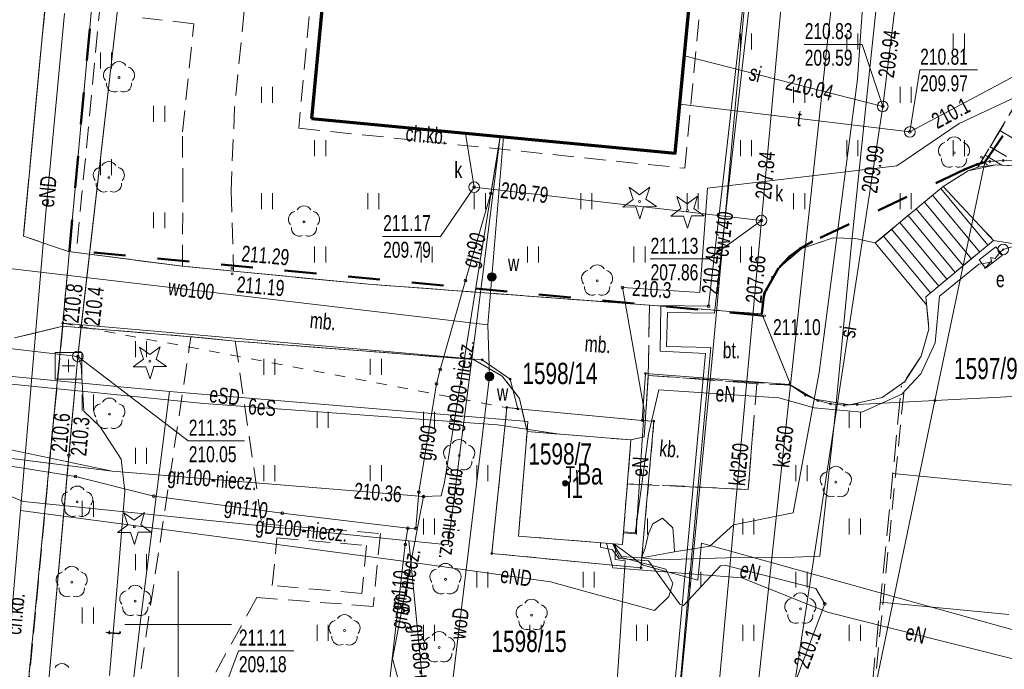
# Model space of a CAD drawing. Header units: millimetres. Extents: x 6874 to 479855, y -393105 to -20937.
# Tile 3 of 42: x 70166 to 116417, y -375233 to -344731. Entities that reach past the tile are written whole.
import ezdxf

# ---------------------------------------------------------------- set-up
doc = ezdxf.new("R2010")
doc.units = ezdxf.units.MM
doc.header["$MEASUREMENT"] = 0
for name, pattern in [('2_OTKC', [1500, 1000, -500]), ('2_OTKJ', [2000, 1500, -500]), ('2_OTKU', [2000, 1500, -500]), ('2_OTRK', [1750, 1250, -500]), ('2_OTRKG', [1750, 1250, -500]), ('2_OTZI', [1500, 1000, -500]), ('2_OTZT', [1500, 1000, -500]), ('EGUG', [1000, 500, -500]), ('Przerywana długa', [3000, 1500, -1500])]:
    doc.linetypes.add(name, pattern=pattern)
for name, color, linetype, lineweight in [('Nowe_2D - Ogólne_Nr_pióra__20', 1, 'Continuous', 50), ('Nowe_2D - Ogólne_Nr_pióra__21', 7, 'Continuous', 70), ('Nowe_Rysunki i obrazki_Nr_pióra__1', 7, 'Continuous', 13)]:
    doc.layers.add(name, color=color, linetype=linetype, lineweight=lineweight)
doc.styles.add('STYL_AUTOMATYCZNY_1', font='arial.ttf', dxfattribs={"width": 0.7})

msp = doc.modelspace()

# ---------------------------------------------------------------- linework, layer by layer
at = {"layer": 'Nowe_2D - Ogólne_Nr_pióra__20', "color": 1, "linetype": 'Przerywana długa', "lineweight": 50}
for p, q in [((115501, -351416), (126331, -335766)), ((74281, -336196), (72501, -355556)), ((115501, -351416), (115131, -351526)), ((114551, -351766), (107381, -355166)), ((115131, -351526), (114551, -351766)), ((107381, -355166), (106821, -355476)), ((105011, -358626), (72501, -355556)), ((106821, -355476), (106321, -355856)), ((106321, -355856), (105891, -356316)), ((105812, -356399), (105137, -357584)), ((105137, -357584), (105029, -358549))]:
    msp.add_line(p, q, dxfattribs=at)
at = {"layer": 'Nowe_2D - Ogólne_Nr_pióra__21', "color": 7, "linetype": 'Continuous', "lineweight": 70}
msp.add_lwpolyline([(83867, -349377), (100955, -351004), (103622, -322993), (86534, -321367), (85401, -333262), (86625, -333378), (86254, -337285), (85030, -337168)], close=True, dxfattribs=at)
at = {"layer": 'Nowe_Rysunki i obrazki_Nr_pióra__1', "color": 7, "linetype": 'Continuous', "lineweight": 13}
for p, q in [((110705, -348799), (116707, -301077)), ((70342, -354895), (73430, -322295)), ((106195, -322493), (102724, -360320)), ((103622, -322993), (100955, -351004)), ((76423, -329837), (72894, -360538)), ((110059, -347449), (111459, -333831)), ((75820, -335078), (73057, -359114)), ((140111, -334943), (111976, -350001)), ((74281, -336196), (72501, -355556)), ((83867, -349377), (85030, -337168)), ((103198, -391367), (109041, -337103)), ((140111, -337508), (114291, -349606)), ((104977, -339274), (103636, -351098)), ((106403, -339047), (105009, -354156)), ((103297, -351430), (104655, -339609)), ((109900, -342047), (109518, -347528)), ((71395, -353776), (72265, -344443)), ((104018, -346133), (104018, -345383)), ((104543, -346133), (104543, -345383)), ((109018, -346133), (109018, -345383)), ((109543, -346133), (109543, -345383)), ((114018, -346133), (114018, -345383)), ((114543, -346133), (114543, -345383)), ((107021, -345889), (109736, -345889)), ((110705, -348799), (109736, -345889)), ((73959, -347026), (73959, -346276)), ((74484, -347026), (74484, -346276)), ((101391, -346424), (110705, -348799)), ((111976, -350001), (112443, -347091)), ((112443, -347091), (115157, -347091)), ((109518, -347528), (107719, -361297)), ((109212, -355572), (110059, -347449)), ((81518, -348633), (81518, -347883)), ((82043, -348633), (82043, -347883)), ((106518, -348633), (106518, -347883)), ((107043, -348633), (107043, -347883)), ((111518, -348633), (111518, -347883)), ((112043, -348633), (112043, -347883)), ((111976, -350001), (101175, -348693)), ((76459, -349526), (76459, -348776)), ((76984, -349526), (76984, -348776)), ((104974, -386313), (110705, -348799)), ((100955, -351004), (83867, -349377)), ((114291, -349606), (111361, -351586)), ((91515, -352597), (91115, -350067)), ((116208, -349934), (123629, -354381)), ((84018, -351133), (84018, -350383)), ((84543, -351133), (84543, -350383)), ((90121, -366446), (92742, -350222)), ((91883, -356934), (92742, -350222)), ((92301, -352886), (92742, -350222)), ((92347, -356810), (92892, -350237)), ((104018, -351133), (104018, -350383)), ((104543, -351133), (104543, -350383)), ((109018, -351133), (109018, -350383)), ((109543, -351133), (109543, -350383)), ((114018, -351133), (114018, -350383)), ((114543, -351133), (114543, -350383)), ((115750, -350699), (116515, -351158)), ((73959, -352026), (73959, -351276)), ((74484, -352026), (74484, -351276)), ((102522, -358181), (103297, -351430)), ((103636, -351098), (102796, -358510)), ((113161, -362616), (115501, -351416)), ((115345, -351374), (115630, -351545)), ((115741, -351386), (115501, -351416)), ((115516, -351089), (116296, -351557)), ((116361, -351336), (115741, -351386)), ((127241, -351096), (116361, -351336)), ((102471, -352636), (111361, -351586)), ((111361, -351586), (102471, -352636)), ((114722, -351831), (113541, -352566)), ((116020, -351540), (114722, -351831)), ((115175, -351659), (115175, -351659)), ((117397, -351623), (116020, -351540)), ((81518, -353633), (81518, -352883)), ((82043, -353633), (82043, -352883)), ((86518, -353633), (86518, -352883)), ((87043, -353633), (87043, -352883)), ((91511, -352596), (89931, -354906)), ((91101, -356976), (92301, -352886)), ((105009, -354156), (91515, -352597)), ((91518, -353633), (91518, -352883)), ((92043, -353633), (92043, -352883)), ((96518, -353633), (96518, -352883)), ((97043, -353633), (97043, -352883)), ((98982, -353169), (98790, -352600)), ((98790, -352600), (99279, -352947)), ((99279, -352947), (99760, -352588)), ((99760, -352588), (99582, -353161)), ((101518, -353633), (101518, -352883)), ((102043, -353633), (102043, -352883)), ((102471, -352636), (102121, -357546)), ((106518, -353633), (106518, -352883)), ((107043, -353633), (107043, -352883)), ((113541, -352566), (110356, -355209)), ((111518, -353633), (111518, -352883)), ((112043, -353633), (112043, -352883)), ((113434, -352655), (115640, -355314)), ((115906, -355092), (113541, -352566)), ((98501, -353528), (98982, -353169)), ((99582, -353161), (100072, -353508)), ((101229, -353597), (101037, -353029)), ((101037, -353029), (101527, -353375)), ((101527, -353375), (102008, -353017)), ((102008, -353017), (101829, -353590)), ((112664, -353293), (114873, -355955)), ((113049, -352974), (115257, -355634)), ((70197, -367782), (71395, -353776)), ((76459, -354526), (76459, -353776)), ((76984, -354526), (76984, -353776)), ((99101, -353520), (98501, -353528)), ((99293, -354088), (99101, -353520)), ((99472, -353515), (99293, -354088)), ((100072, -353508), (99472, -353515)), ((100748, -353956), (101229, -353597)), ((101829, -353590), (102319, -353936)), ((112279, -353613), (114489, -356275)), ((101348, -353948), (100748, -353956)), ((101541, -354517), (101348, -353948)), ((101719, -353944), (101541, -354517)), ((102319, -353936), (101719, -353944)), ((105011, -354156), (102521, -355966)), ((105009, -354156), (102577, -380797)), ((111510, -354251), (113722, -356916)), ((111895, -353932), (114105, -356596)), ((111125, -354571), (113338, -357237)), ((115833, -354993), (115480, -354639)), ((87216, -354906), (89931, -354906)), ((108381, -354971), (106908, -355469)), ((109432, -355004), (108381, -354971)), ((110356, -355209), (109432, -355004)), ((110740, -354890), (112954, -357558)), ((112732, -357743), (115906, -355092)), ((116793, -355245), (115906, -355092)), ((92161, -359059), (63251, -355666)), ((72501, -355556), (72191, -358976)), ((72825, -355665), (77810, -356302)), ((84018, -356133), (84018, -355383)), ((84543, -356133), (84543, -355383)), ((89018, -356133), (89018, -355383)), ((89543, -356133), (89543, -355383)), ((94018, -356133), (94018, -355383)), ((94543, -356133), (94543, -355383)), ((99018, -356133), (99018, -355383)), ((99543, -356133), (99543, -355383)), ((104018, -356133), (104018, -355383)), ((104543, -356133), (104543, -355383)), ((106908, -355469), (105812, -356399)), ((108434, -363582), (109212, -355572)), ((110356, -355209), (112767, -358115)), ((116025, -355393), (115232, -356003)), ((115981, -355946), (116221, -355646)), ((116329, -355790), (116025, -355393)), ((116221, -355646), (116364, -355523)), ((116833, -355380), (116364, -355523)), ((99779, -355966), (102521, -355966)), ((115221, -356206), (115821, -356116)), ((115232, -356003), (115537, -356399)), ((115833, -356054), (115480, -356407)), ((115537, -356399), (116329, -355790)), ((115821, -356116), (115781, -355896)), ((115781, -355896), (115981, -355946)), ((77810, -356302), (80217, -356542)), ((80217, -356542), (86546, -357149)), ((105891, -356316), (105531, -356826)), ((113371, -357716), (115221, -356206)), ((89921, -361156), (91101, -356976)), ((89921, -361156), (91101, -356976)), ((91249, -361893), (91883, -356934)), ((91249, -361893), (91883, -356934)), ((92161, -359059), (92347, -356810)), ((105531, -356826), (105251, -357396)), ((99746, -358134), (86546, -357149)), ((102121, -357546), (98481, -357306)), ((98481, -357306), (99501, -363056)), ((105251, -357396), (105081, -358006)), ((112875, -359266), (112732, -357743)), ((113171, -359896), (113371, -357716)), ((100257, -360296), (100289, -358143)), ((100289, -358143), (102522, -358181)), ((105081, -358006), (105011, -358626)), ((72894, -360538), (55931, -358567)), ((72894, -360538), (55931, -358567)), ((100593, -358480), (100548, -360074)), ((102796, -358510), (100593, -358480)), ((105029, -358549), (106386, -361886)), ((72191, -358976), (69231, -389839)), ((72187, -359123), (69918, -359676)), ((78212, -359617), (72187, -359123)), ((91891, -360696), (72191, -358976)), ((73057, -359114), (72894, -360538)), ((92238, -361483), (92161, -359059)), ((112510, -360529), (112875, -359266)), ((75604, -360580), (75604, -359830)), ((76129, -360580), (76129, -359830)), ((80295, -359826), (78212, -359617)), ((86248, -360276), (80295, -359826)), ((75979, -360672), (75787, -360104)), ((75787, -360104), (76277, -360451)), ((76277, -360451), (76758, -360092)), ((76758, -360092), (76579, -360665)), ((86248, -360276), (91479, -360687)), ((100548, -360074), (102631, -360118)), ((102631, -360118), (101542, -372068)), ((112491, -361366), (113171, -359896)), ((72894, -360538), (70266, -389886)), ((73086, -360361), (71836, -360361)), ((71836, -360361), (71836, -361611)), ((72461, -360686), (72461, -361286)), ((72894, -360538), (72478, -365184)), ((73051, -360966), (72894, -360538)), ((73051, -360966), (72894, -360538)), ((72894, -360538), (78087, -364506)), ((73086, -361611), (73086, -360361)), ((75498, -361031), (75979, -360672)), ((76579, -360665), (77069, -361012)), ((81632, -361399), (81632, -360649)), ((82157, -361399), (82157, -360649)), ((86632, -361399), (86632, -360649)), ((87157, -361399), (87157, -360649)), ((91479, -360687), (92830, -361473)), ((93211, -361606), (91891, -360696)), ((102724, -360320), (99744, -391212)), ((102382, -360399), (100257, -360296)), ((101266, -372396), (102382, -360399)), ((111746, -361713), (112510, -360529)), ((62411, -361106), (78821, -362746)), ((77197, -362196), (63126, -360847)), ((72161, -360986), (72761, -360986)), ((73181, -363106), (73051, -360966)), ((73181, -363106), (73051, -360966)), ((76098, -361024), (75498, -361031)), ((76291, -361592), (76098, -361024)), ((76469, -361019), (76291, -361592)), ((77069, -361012), (76469, -361019)), ((89741, -361826), (89921, -361156)), ((71836, -361611), (73086, -361611)), ((89778, -381854), (92238, -361483)), ((92830, -361473), (93641, -362516)), ((93571, -362996), (93211, -361606)), ((99561, -361346), (99411, -363546)), ((106331, -361856), (99561, -361346)), ((99691, -361516), (99564, -363389)), ((107719, -361297), (106506, -367889)), ((111611, -362306), (112491, -361366)), ((88921, -366916), (89741, -361826)), ((90291, -369396), (91249, -361893)), ((99711, -364196), (100191, -362116)), ((100191, -362116), (105831, -362486)), ((107081, -362356), (106331, -361856)), ((106386, -361886), (107517, -362555)), ((110683, -362477), (111746, -361713)), ((73104, -363080), (73104, -362330)), ((73629, -363080), (73629, -362330)), ((77197, -362196), (75830, -373069)), ((94039, -363595), (77197, -362196)), ((94000, -364063), (93641, -362516)), ((105831, -362486), (107491, -362956)), ((107661, -362606), (107081, -362356)), ((107517, -362555), (109156, -362809)), ((108251, -362766), (107661, -362606)), ((109156, -362809), (110683, -362477)), ((109731, -363156), (111611, -362306)), ((122201, -362156), (113161, -362616)), ((74511, -365936), (61020, -363067)), ((78821, -362746), (92611, -363746)), ((92341, -369796), (93051, -362946)), ((93051, -362946), (93571, -362996)), ((93571, -362996), (99411, -363546)), ((99501, -363056), (99123, -368827)), ((107491, -362956), (109731, -363156)), ((108891, -362836), (108251, -362766)), ((109511, -362796), (108891, -362836)), ((113161, -362616), (109071, -382196)), ((113161, -362616), (109511, -362796)), ((60655, -363522), (70346, -367354)), ((73940, -363852), (73181, -363106)), ((73940, -363852), (73181, -363106)), ((84132, -363899), (84132, -363149)), ((84657, -363899), (84657, -363149)), ((89132, -363899), (89132, -363149)), ((89657, -363899), (89657, -363149)), ((99564, -363389), (99501, -364316)), ((109132, -363899), (109132, -363149)), ((109657, -363899), (109657, -363149)), ((74931, -365366), (73940, -363852)), ((74931, -365366), (73940, -363852)), ((92611, -363746), (95527, -364189)), ((94000, -364063), (94039, -363595)), ((99961, -363586), (99351, -370466)), ((99411, -363546), (99961, -363586)), ((107755, -369920), (108434, -363582)), ((72791, -366176), (61921, -364436)), ((61921, -364436), (72791, -366176)), ((62621, -364426), (74511, -365936)), ((74511, -365936), (62621, -364426)), ((93596, -368975), (94000, -364063)), ((94000, -364063), (98880, -364464)), ((99501, -364316), (98880, -364464)), ((99081, -368876), (99711, -364196)), ((75604, -365580), (75604, -364830)), ((76129, -365580), (76129, -364830)), ((78087, -364506), (80719, -364506)), ((98880, -364464), (98477, -369375)), ((72478, -365184), (70266, -389886)), ((75101, -366866), (74931, -365366)), ((75101, -366866), (74931, -365366)), ((81632, -366399), (81632, -365649)), ((82157, -366399), (82157, -365649)), ((86632, -366399), (86632, -365649)), ((87157, -366399), (87157, -365649)), ((91632, -366399), (91632, -365649)), ((92157, -366399), (92157, -365649)), ((106632, -366399), (106632, -365649)), ((107157, -366399), (107157, -365649)), ((72791, -366176), (76471, -367106)), ((89141, -367126), (74511, -365936)), ((111183, -366038), (124077, -367289)), ((90121, -366446), (89971, -367086)), ((74761, -371136), (75101, -366866)), ((74761, -371136), (75101, -366866)), ((76471, -367106), (82501, -367906)), ((89141, -367126), (87671, -374736)), ((88771, -368626), (88921, -366916)), ((89971, -367086), (89141, -367126)), ((70346, -367354), (88451, -369206)), ((73104, -368080), (73104, -367330)), ((73629, -368080), (73629, -367330)), ((68924, -382993), (70197, -367782)), ((70197, -367782), (88421, -370193)), ((75249, -368452), (75057, -367884)), ((75057, -367884), (75547, -368231)), ((75547, -368231), (76028, -367872)), ((76028, -367872), (75849, -368445)), ((82501, -367906), (88401, -368606)), ((89132, -368899), (89132, -368149)), ((89657, -368899), (89657, -368149)), ((99132, -368899), (99132, -368149)), ((99657, -368899), (99657, -368149)), ((100365, -368140), (99909, -368406)), ((100850, -368588), (100365, -368140)), ((106506, -367889), (103700, -368443)), ((104132, -368899), (104132, -368149)), ((104657, -368899), (104657, -368149)), ((109132, -368899), (109132, -368149)), ((109657, -368899), (109657, -368149)), ((74768, -368811), (75249, -368452)), ((75849, -368445), (76339, -368792)), ((88401, -368606), (88281, -369376)), ((88401, -368606), (88771, -368626)), ((99909, -368406), (99708, -368854)), ((100901, -369162), (100850, -368588)), ((103700, -368443), (102588, -369450)), ((75368, -368804), (74768, -368811)), ((75561, -369372), (75368, -368804)), ((75739, -368799), (75561, -369372)), ((76339, -368792), (75739, -368799)), ((98477, -369375), (93596, -368975)), ((98522, -368826), (99081, -368876)), ((99123, -368827), (98526, -368778)), ((99708, -368854), (99544, -369547)), ((88281, -369376), (87281, -378056)), ((88451, -369206), (90291, -369396)), ((88451, -369206), (89666, -381844)), ((97447, -369498), (97449, -369291)), ((98016, -369624), (97447, -369498)), ((98021, -370466), (97733, -369314)), ((98325, -369953), (98024, -369338)), ((98434, -369941), (98050, -369340)), ((99457, -370336), (98077, -369342)), ((98160, -369349), (98138, -370071)), ((100923, -369711), (100901, -369162)), ((102588, -369450), (100923, -369711)), ((102196, -369303), (102027, -371042)), ((102196, -369303), (104122, -369840)), ((104122, -369840), (102196, -369303)), ((75604, -370580), (75604, -369830)), ((76129, -370580), (76129, -369830)), ((99351, -370466), (92341, -369796)), ((98313, -370033), (98016, -369624)), ((100518, -370523), (98325, -369953)), ((99376, -369998), (98434, -369941)), ((99544, -369547), (99376, -369998)), ((100923, -369711), (99376, -369998)), ((99376, -369998), (100174, -370087)), ((100174, -370087), (103374, -369992)), ((103374, -369992), (106156, -369986)), ((122058, -374835), (104122, -369840)), ((106156, -369986), (107755, -369920)), ((88421, -370193), (95106, -371129)), ((98021, -370466), (104091, -370936)), ((104091, -370936), (98021, -370466)), ((98608, -370134), (98128, -377211)), ((98138, -370071), (98608, -370134)), ((99699, -370136), (98313, -370033)), ((102027, -371042), (99457, -370336)), ((101183, -372167), (99699, -370136)), ((103081, -370368), (101346, -372240)), ((103290, -370349), (103081, -370368)), ((107558, -371446), (103290, -370349)), ((77611, -375626), (77611, -370626)), ((77611, -375626), (77611, -370626)), ((91632, -371399), (91632, -370649)), ((92157, -371399), (92157, -370649)), ((96632, -371399), (96632, -370649)), ((97157, -371399), (97157, -370649)), ((100847, -371196), (100518, -370523)), ((101632, -371399), (101632, -370649)), ((102157, -371399), (102157, -370649)), ((106632, -371399), (106632, -370649)), ((107157, -371399), (107157, -370649)), ((74391, -375516), (74761, -371136)), ((74391, -375516), (74761, -371136)), ((95106, -371129), (99993, -372467)), ((100653, -371808), (100847, -371196)), ((104091, -370936), (108111, -372546)), ((104091, -370936), (108111, -372546)), ((108111, -372546), (104091, -370936)), ((99993, -372467), (100653, -371808)), ((107988, -372159), (107558, -371446)), ((101542, -372068), (100442, -384137)), ((101346, -372240), (101183, -372167)), ((105477, -378796), (107988, -372159)), ((110597, -372076), (116635, -372661)), ((73104, -373080), (73104, -372330)), ((73629, -373080), (73629, -372330)), ((100151, -384379), (101266, -372396)), ((108111, -372546), (111019, -373280)), ((111019, -373280), (108111, -372546)), ((75830, -373069), (74839, -381348)), ((75111, -373126), (80111, -373126)), ((75111, -373126), (80111, -373126)), ((84132, -373899), (84132, -373149)), ((84657, -373899), (84657, -373149)), ((89132, -373899), (89132, -373149)), ((89657, -373899), (89657, -373149)), ((94132, -373899), (94132, -373149)), ((94657, -373899), (94657, -373149)), ((99132, -373899), (99132, -373149)), ((99657, -373899), (99657, -373149)), ((104132, -373899), (104132, -373149)), ((104657, -373899), (104657, -373149)), ((109132, -373899), (109132, -373149)), ((109657, -373899), (109657, -373149)), ((128641, -377726), (111019, -373280)), ((78981, -378306), (80441, -374366)), ((80441, -374366), (83046, -374366)), ((89666, -381844), (87671, -374736))]:
    msp.add_line(p, q, dxfattribs=at)
at = {"layer": 'Nowe_Rysunki i obrazki_Nr_pióra__1', "color": 7, "linetype": '2_OTKC', "lineweight": 13}
for p, q in [((73430, -322295), (70342, -354895)), ((101411, -351706), (104171, -322616)), ((100955, -351004), (103622, -322993)), ((74692, -336322), (72825, -355665)), ((81443, -336847), (80263, -348854)), ((84451, -337116), (83271, -349826)), ((85030, -337168), (83867, -349377)), ((78350, -344926), (75934, -344637)), ((77816, -349992), (78350, -344926)), ((80263, -348854), (80093, -352764)), ((83867, -349377), (100955, -351004)), ((77827, -352699), (77816, -349992)), ((83271, -349826), (101411, -351706)), ((77810, -356302), (77827, -352699)), ((80093, -352764), (80217, -356542)), ((72464, -355619), (70342, -354895)), ((72464, -355619), (72825, -355665)), ((77810, -356302), (80217, -356542)), ((72187, -359123), (69266, -389841)), ((72187, -359123), (69918, -359676)), ((75867, -375205), (78212, -359617)), ((80295, -359826), (78212, -359617)), ((80295, -359826), (81541, -368406)), ((81541, -368406), (87111, -368856)), ((82031, -371296), (82251, -369066)), ((82251, -369066), (86461, -369416)), ((87111, -368856), (86771, -372276)), ((86461, -369416), (86241, -371666)), ((86241, -371666), (82031, -371296)), ((81301, -371866), (77701, -378406)), ((86771, -372276), (81301, -371866)), ((74245, -390065), (75867, -375205))]:
    msp.add_line(p, q, dxfattribs=at)
at = {"layer": 'Nowe_Rysunki i obrazki_Nr_pióra__1', "color": 7, "linetype": '2_OTKJ', "lineweight": 13}
msp.add_line((73430, -322295), (70342, -354895), dxfattribs=at)
at = {"layer": 'Nowe_Rysunki i obrazki_Nr_pióra__1', "color": 7, "linetype": '2_OTZT', "lineweight": 13}
for p, q in [((101411, -351706), (104171, -322616)), ((81443, -336847), (80263, -348854)), ((84451, -337116), (83271, -349826)), ((115175, -351659), (122669, -339153)), ((78350, -344926), (75934, -344637)), ((80263, -348854), (80093, -352764)), ((83271, -349826), (101411, -351706)), ((113541, -352566), (114722, -351831)), ((114722, -351831), (115175, -351659)), ((80093, -352764), (80217, -356542)), ((110517, -355075), (113541, -352566)), ((106908, -355469), (108381, -354971)), ((108381, -354971), (109432, -355004)), ((109432, -355004), (110356, -355209)), ((110356, -355209), (110517, -355075)), ((105812, -356399), (106908, -355469)), ((80217, -356542), (86546, -357149)), ((105137, -357584), (105812, -356399)), ((86546, -357149), (99746, -358134)), ((105029, -358549), (105137, -357584)), ((99746, -358134), (105029, -358549)), ((86248, -360276), (80295, -359826)), ((80295, -359826), (81541, -368406)), ((91479, -360687), (86248, -360276)), ((92830, -361473), (91479, -360687)), ((93641, -362516), (92830, -361473)), ((104795, -361821), (104385, -366794)), ((106386, -361886), (104795, -361821)), ((107517, -362555), (106386, -361886)), ((108783, -391618), (111746, -361713)), ((111746, -361713), (110683, -362477)), ((94000, -364063), (93641, -362516)), ((109156, -362809), (107517, -362555)), ((110683, -362477), (109156, -362809)), ((93596, -368975), (94000, -364063)), ((98710, -366531), (98477, -369375)), ((101341, -366628), (98710, -366531)), ((104385, -366794), (101341, -366628)), ((81541, -368406), (87111, -368856)), ((87111, -368856), (86771, -372276)), ((98477, -369375), (93596, -368975)), ((81301, -371866), (77701, -378406)), ((86771, -372276), (81301, -371866))]:
    msp.add_line(p, q, dxfattribs=at)
at = {"layer": 'Nowe_Rysunki i obrazki_Nr_pióra__1', "color": 7, "linetype": '2_OTZI', "lineweight": 13}
for p, q in [((74692, -336322), (72825, -355665)), ((77816, -349992), (78350, -344926)), ((77827, -352699), (77816, -349992)), ((77810, -356302), (77827, -352699)), ((72825, -355665), (77810, -356302)), ((72187, -359123), (69266, -389841)), ((78212, -359617), (72187, -359123)), ((75867, -375205), (78212, -359617)), ((74245, -390065), (75867, -375205))]:
    msp.add_line(p, q, dxfattribs=at)
at = {"layer": 'Nowe_Rysunki i obrazki_Nr_pióra__1', "color": 7, "linetype": '2_OTRKG', "lineweight": 13}
for p, q in [((122669, -339153), (115175, -351659)), ((108701, -391614), (111582, -361924))]:
    msp.add_line(p, q, dxfattribs=at)
at = {"layer": 'Nowe_Rysunki i obrazki_Nr_pióra__1', "color": 7, "linetype": '2_OTRK', "lineweight": 13}
for p, q in [((115175, -351659), (116020, -351540)), ((116020, -351540), (117397, -351623)), ((112733, -357744), (115906, -355092)), ((115906, -355092), (116793, -355245)), ((112733, -357744), (112875, -359266)), ((112875, -359266), (112510, -360529)), ((112510, -360529), (111582, -361924))]:
    msp.add_line(p, q, dxfattribs=at)
at = {"layer": 'Nowe_Rysunki i obrazki_Nr_pióra__1', "color": 7, "linetype": '2_OTKU', "lineweight": 13}
for p, q in [((70342, -354895), (72464, -355619)), ((72464, -355619), (78098, -356339)), ((78098, -356339), (80217, -356542)), ((80217, -356542), (86546, -357149)), ((99746, -358134), (86546, -357149)), ((99691, -361516), (99746, -358134)), ((99746, -358134), (99692, -361430)), ((105029, -358549), (99746, -358134)), ((106386, -361886), (105029, -358549)), ((72187, -359123), (69918, -359676)), ((78212, -359617), (72187, -359123)), ((80295, -359826), (78212, -359617)), ((86248, -360276), (80295, -359826)), ((86248, -360276), (91479, -360687)), ((91479, -360687), (92830, -361473)), ((92830, -361473), (93641, -362516)), ((99692, -361430), (99501, -364316)), ((99691, -361516), (99564, -363389)), ((104795, -361821), (99692, -361430)), ((99692, -361430), (106386, -361886)), ((104385, -366794), (104795, -361821)), ((94000, -364063), (93641, -362516)), ((99564, -363389), (99501, -364316)), ((94000, -364063), (98880, -364464)), ((99501, -364316), (98880, -364464)), ((98880, -364464), (98710, -366531)), ((98710, -366531), (104385, -366794))]:
    msp.add_line(p, q, dxfattribs=at)
at = {"layer": 'Nowe_Rysunki i obrazki_Nr_pióra__1', "color": 7, "linetype": 'EGUG', "lineweight": 13}
for p, q in [((72501, -355556), (72191, -358976)), ((72191, -358976), (69231, -389839)), ((72191, -358976), (93051, -362946)), ((92341, -369796), (93051, -362946)), ((93051, -362946), (93571, -362996)), ((93571, -362996), (99411, -363546)), ((99961, -363586), (99351, -370466)), ((99411, -363546), (99961, -363586)), ((99351, -370466), (92341, -369796))]:
    msp.add_line(p, q, dxfattribs=at)
at = {"layer": 'Nowe_Rysunki i obrazki_Nr_pióra__1', "color": 7, "linetype": 'Continuous', "lineweight": 13}
for centre, radius in [((74831, -347446), 45), ((110705, -348799), 250), ((110705, -348799), 62.5), ((111976, -350001), 250), ((111976, -350001), 62.5), ((114056, -350984), 45), ((115131, -351526), 45), ((115341, -351186), 45), ((115501, -351416), 45), ((115741, -351386), 45), ((116361, -351336), 45), ((114551, -351766), 45), ((74351, -352146), 45), ((91515, -352597), 250), ((91515, -352597), 62.5), ((92301, -352886), 62.5), ((99283, -353263), 45), ((101531, -353691), 45), ((83521, -354216), 45), ((105009, -354156), 250), ((105009, -354156), 62.5), ((107381, -355166), 45), ((72501, -355556), 45), ((106821, -355476), 45), ((116364, -355523), 250), ((116364, -355523), 25), ((106321, -355856), 45), ((80131, -356406), 45), ((105891, -356316), 45), ((80141, -356666), 45), ((91101, -356976), 62.5), ((92347, -356810), 200), ((92347, -356810), 175), ((92347, -356810), 150), ((92347, -356810), 125), ((92347, -356810), 100), ((92347, -356810), 75), ((92347, -356810), 50), ((92347, -356810), 25), ((92347, -356810), 7.15), ((97289, -356994), 45), ((105531, -356826), 45), ((98481, -357306), 62.5), ((105251, -357396), 45), ((105081, -358006), 45), ((102522, -358181), 62.5), ((105011, -358626), 45), ((105151, -358636), 45), ((72191, -358976), 45), ((73057, -359114), 62.5), ((73057, -359114), 62.5), ((72894, -360538), 250), ((72894, -360538), 62.5), ((76281, -360766), 45), ((91891, -360696), 45), ((89921, -361156), 62.5), ((92238, -361483), 200), ((92238, -361483), 175), ((92238, -361483), 150), ((92238, -361483), 125), ((92238, -361483), 100), ((92238, -361483), 75), ((92238, -361483), 50), ((92238, -361483), 25), ((92238, -361483), 7.15), ((93211, -361606), 45), ((99561, -361346), 45), ((89741, -361826), 62.5), ((106331, -361856), 45), ((107081, -362356), 45), ((107661, -362606), 45), ((113161, -362616), 45), ((93051, -362946), 45), ((93571, -362996), 45), ((108251, -362766), 45), ((108891, -362836), 45), ((109511, -362796), 45), ((74381, -363246), 45), ((99411, -363546), 45), ((99961, -363586), 45), ((72478, -365184), 62.5), ((72478, -365184), 62.5), ((90810, -365196), 45), ((72791, -366176), 62.5), ((95790, -366497), 125), ((95790, -366497), 112), ((95790, -366497), 100), ((95790, -366497), 87.5), ((95790, -366497), 75), ((95790, -366497), 62.5), ((95790, -366497), 50), ((95790, -366497), 37.5), ((95790, -366497), 25), ((95790, -366497), 12.5), ((95790, -366497), 2.5), ((108504, -366450), 45), ((76471, -367106), 62.5), ((88921, -366916), 62.5), ((89141, -367126), 62.5), ((72871, -367376), 45), ((82501, -367906), 62.5), ((75551, -368546), 45), ((88401, -368606), 62.5), ((88771, -368626), 62.5), ((88281, -369376), 62.5), ((92341, -369796), 45), ((99351, -370466), 45), ((72611, -371146), 45), ((90169, -371008), 45), ((75597, -372033), 45), ((107988, -372159), 62.5), ((94214, -372686), 45), ((106837, -372396), 45), ((85425, -373416), 45), ((89872, -374207), 45)]:
    msp.add_circle(centre, radius, dxfattribs=at)
for centre, start, end in [((74831, -347071), 30.1401, 149.8599), ((74474, -347330), 102.1445, 221.86), ((75187, -347330), 318.14, 77.8555), ((74610, -347750), 174.1482, 293.8542), ((75051, -347750), 246.1458, 5.8518), ((113699, -350868), 102.1445, 221.86), ((114056, -350609), 30.1401, 149.8599), ((114412, -350868), 318.14, 77.8555), ((74351, -351771), 30.1401, 149.8599), ((113835, -351288), 174.1482, 293.8542), ((114276, -351288), 246.1458, 5.8518), ((73994, -352030), 102.1445, 221.86), ((74707, -352030), 318.14, 77.8555), ((74130, -352450), 174.1482, 293.8542), ((74571, -352450), 246.1458, 5.8518), ((83164, -354100), 102.1445, 221.86), ((83521, -353841), 30.1401, 149.8599), ((83877, -354100), 318.14, 77.8555), ((83300, -354520), 174.1482, 293.8542), ((83741, -354520), 246.1458, 5.8518), ((96932, -356878), 102.1445, 221.86), ((97289, -356619), 30.1401, 149.8599), ((97645, -356878), 318.14, 77.8555), ((97068, -357298), 174.1482, 293.8542), ((97509, -357298), 246.1458, 5.8518), ((74381, -362871), 30.1401, 149.8599), ((74024, -363130), 102.1445, 221.86), ((74737, -363130), 318.14, 77.8555), ((74160, -363550), 174.1482, 293.8542), ((74601, -363550), 246.1458, 5.8518), ((90810, -364821), 30.1401, 149.8599), ((90453, -365080), 102.1445, 221.86), ((91166, -365080), 318.14, 77.8555), ((90589, -365500), 174.1482, 293.8542), ((91030, -365500), 246.1458, 5.8518), ((108504, -366075), 30.1401, 149.8599), ((108147, -366334), 102.1445, 221.86), ((108860, -366334), 318.14, 77.8555), ((72871, -367001), 30.1401, 149.8599), ((108283, -366754), 174.1482, 293.8542), ((108724, -366754), 246.1458, 5.8518), ((72514, -367260), 102.1445, 221.86), ((73227, -367260), 318.14, 77.8555), ((72650, -367680), 174.1482, 293.8542), ((73091, -367680), 246.1458, 5.8518), ((72611, -370771), 30.1401, 149.8599), ((90169, -370633), 30.1401, 149.8599), ((72254, -371030), 102.1445, 221.86), ((72967, -371030), 318.14, 77.8555), ((89812, -370892), 102.1445, 221.86), ((90526, -370892), 318.14, 77.8555), ((75597, -371658), 30.1401, 149.8599), ((89948, -371312), 174.1482, 293.8542), ((90389, -371312), 246.1458, 5.8518), ((72390, -371450), 174.1482, 293.8542), ((72831, -371450), 246.1458, 5.8518), ((75240, -371917), 102.1445, 221.86), ((75953, -371917), 318.14, 77.8555), ((106837, -372021), 30.1401, 149.8599), ((75376, -372337), 174.1482, 293.8542), ((75817, -372337), 246.1458, 5.8518), ((93857, -372570), 102.1445, 221.86), ((94214, -372311), 30.1401, 149.8599), ((94570, -372570), 318.14, 77.8555), ((106480, -372280), 102.1445, 221.86), ((107193, -372280), 318.14, 77.8555), ((85425, -373041), 30.1401, 149.8599), ((106616, -372700), 174.1482, 293.8542), ((107057, -372700), 246.1458, 5.8518), ((85068, -373300), 102.1445, 221.86), ((85781, -373300), 318.14, 77.8555), ((93993, -372990), 174.1482, 293.8542), ((94434, -372990), 246.1458, 5.8518), ((85204, -373719), 174.1482, 293.8542), ((85645, -373719), 246.1458, 5.8518), ((89872, -373832), 30.1401, 149.8599), ((89515, -374091), 102.1445, 221.86), ((90229, -374091), 318.14, 77.8555), ((89652, -374510), 174.1482, 293.8542), ((90092, -374510), 246.1458, 5.8518), ((72151, -375341), 30.1401, 149.8599)]:
    msp.add_arc(centre, 375, start, end, dxfattribs=at)

# ---------------------------------------------------------------- texts
at = {"layer": 'Nowe_Rysunki i obrazki_Nr_pióra__1', "color": 7, "linetype": 'Continuous', "lineweight": 13, "attachment_point": 7, "style": 'STYL_AUTOMATYCZNY_1'}
for s, insert, char_height in [('\\A1;{\\pql;\\fArial|b0|i0|c238|p0;\\W0.700000;210.83}', (107043, -345652), 750), ('\\A1;{\\pql;\\fArial|b0|i0|c238|p0;\\W0.700000;209.59}', (107043, -346902), 750), ('\\A1;{\\pql;\\fArial|b0|i0|c238|p0;\\W0.700000;210.81}', (112464, -346854), 750), ('\\A1;{\\pql;\\fArial|b0|i0|c238|p0;\\W0.700000;209.97}', (112464, -348104), 750), ('\\A1;{\\pql;\\fArial|b0|i0|c238|p0;\\W0.700000;k}', (90588, -352158), 750), ('\\A1;{\\pql;\\fArial|b0|i0|c238|p0;\\W0.700000;k}', (105661, -353263), 750), ('\\A1;{\\pql;\\fArial|b0|i0|c238|p0;\\W0.700000;211.17}', (87238, -354656), 750), ('\\A1;{\\pql;\\fArial|b0|i0|c238|p0;\\W0.700000;209.79}', (87238, -355919), 750), ('\\A1;{\\pql;\\fArial|b0|i0|c238|p0;\\W0.700000;211.13}', (99801, -355729), 750), ('\\A1;{\\pql;\\fArial|b0|i0|c238|p0;\\W0.700000;w}', (93103, -356527), 750), ('\\A1;{\\pql;\\fArial|b0|i0|c238|p0;\\W0.700000;207.86}', (99801, -356979), 750), ('\\A1;{\\pql;\\fArial|b0|i0|c238|p0;\\W0.700000;e}', (116028, -357298), 750), ('\\A1;{\\pql;\\fArial|b0|i0|c238|p0;\\W0.700000;1597/9}', (114057, -361623), 1000), ('\\A1;{\\pql;\\fArial|b0|i0|c238|p0;\\W0.700000;1598/14}', (93777, -361853), 1000), ('\\A1;{\\pql;\\fArial|b0|i0|c238|p0;\\W0.700000;w}', (92586, -362614), 750), ('\\A1;{\\pql;\\fArial|b0|i0|c238|p0;\\W0.700000;211.35}', (78108, -364269), 750), ('\\A1;{\\pql;\\fArial|b0|i0|c238|p0;\\W0.700000;210.05}', (78108, -365519), 750), ('\\A1;{\\pql;\\fArial|b0|i0|c238|p0;\\W0.700000;1598/7}', (94057, -365633), 1000), ('\\A1;{\\pql;\\fArial|b0|i0|c238|p0;\\W0.700000;Tr}', (95807, -366454), 750), ('\\A1;{\\pql;\\fArial|b0|i0|c238|p0;\\W0.700000;Ba}', (96352, -366572), 1000), ('\\A1;{\\pql;\\fArial|b0|i0|c238|p0;\\W0.700000;i1}', (95864, -367191), 1000), ('\\A1;{\\pql;\\fArial|b0|i0|c238|p0;\\W0.700000;211.11}', (80462, -374116), 750), ('\\A1;{\\pql;\\fArial|b0|i0|c238|p0;\\W0.700000;1598/15}', (92327, -374433), 1000), ('\\A1;{\\pql;\\fArial|b0|i0|c238|p0;\\W0.700000;209.18}', (80462, -375379), 750)]:
    msp.add_mtext(s, dxfattribs=dict(at, insert=insert, char_height=char_height))
at = {"layer": 'Nowe_Rysunki i obrazki_Nr_pióra__1', "color": 7, "linetype": 'Continuous', "lineweight": 13, "char_height": 750, "attachment_point": 7, "style": 'STYL_AUTOMATYCZNY_1'}
for s, insert, rotation in [('\\A1;{\\pql;\\fArial|b0|i0|c238|p0;\\W0.700000;209.94}', (111237, -347493), 82.831), ('\\A1;{\\pql;\\fArial|b0|i0|c238|p0;\\W0.700000;si}', (104370, -347561), 345.6942), ('\\A1;{\\pql;\\fArial|b0|i0|c238|p0;\\W0.700000;210.04}', (106087, -348000), 345.694), ('\\A1;{\\pql;\\fArial|b0|i0|c238|p0;\\W0.700000;210.1}', (113273, -349887), 28.155), ('\\A1;{\\pql;\\fArial|b0|i0|c238|p0;\\W0.700000;t}', (106642, -349719), 353.0951), ('\\A1;{\\pql;\\fArial|b0|i0|c238|p0;\\W0.700000;ch.kb.}', (88268, -350437), 355.256), ('\\A1;{\\pql;\\fArial|b0|i0|c238|p0;\\W0.700000;207.84}', (105467, -353188), 84.73), ('\\A1;{\\pql;\\fArial|b0|i0|c238|p0;\\W0.700000;209.99}', (110446, -352913), 81.315), ('\\A1;{\\pql;\\fArial|b0|i0|c238|p0;\\W0.700000;eND}', (71782, -353564), 84.6744), ('\\A1;{\\pql;\\fArial|b0|i0|c238|p0;\\W0.700000;209.79}', (92720, -353102), 353.41), ('\\A1;{\\pql;\\fArial|b0|i0|c238|p0;\\W0.700000;cw140}', (103461, -355891), 83.5343), ('\\A1;{\\pql;\\fArial|b0|i0|c238|p0;\\W0.700000;gn90}', (91835, -356498), 73.6484), ('\\A1;{\\pql;\\fArial|b0|i0|c238|p0;\\W0.700000;211.29}', (80556, -356086), 355), ('\\A1;{\\pql;\\fArial|b0|i0|c238|p0;\\W0.700000;210.40}', (102951, -357645), 83.447), ('\\A1;{\\pql;\\fArial|b0|i0|c238|p0;\\W0.700000;207.86}', (105017, -358068), 84.78), ('\\A1;{\\pql;\\fArial|b0|i0|c238|p0;\\W0.700000;wo100}', (77104, -357661), 353.3062), ('\\A1;{\\pql;\\fArial|b0|i0|c238|p0;\\W0.700000;211.19}', (80332, -357534), 355), ('\\A1;{\\pql;\\fArial|b0|i0|c238|p0;\\W0.700000;210.3}', (98920, -357702), 356.228), ('\\A1;{\\pql;\\fArial|b0|i0|c238|p0;\\W0.700000;210.8}', (72935, -359000), 83.443), ('\\A1;{\\pql;\\fArial|b0|i0|c238|p0;\\W0.700000;210.4}', (73926, -359143), 83.443), ('\\A1;{\\pql;\\fArial|b0|i0|c238|p0;\\W0.700000;mb.}', (83768, -359213), 354.52), ('\\A1;{\\pql;\\fArial|b0|i0|c238|p0;\\W0.700000;211.10}', (105552, -359553), 360), ('\\A1;{\\pql;\\fArial|b0|i0|c238|p0;\\W0.700000;si}', (109407, -359714), 81.3151), ('\\A1;{\\pql;\\fArial|b0|i0|c238|p0;\\W0.700000;mb.}', (96685, -360316), 355.74), ('\\A1;{\\pql;\\fArial|b0|i0|c238|p0;\\W0.700000;bt.}', (103190, -360634), 359.5787), ('\\A1;{\\pql;\\fArial|b0|i0|c238|p0;\\W0.700000;gnD80-niecz.}', (91073, -364127), 80.8231), ('\\A1;{\\pql;\\fArial|b0|i0|c238|p0;\\W0.700000;eSD}', (79040, -362687), 352.875), ('\\A1;{\\pql;\\fArial|b0|i0|c238|p0;\\W0.700000;eN}', (102832, -362655), 356.0711), ('\\A1;{\\pql;\\fArial|b0|i0|c238|p0;\\W0.700000;6eS}', (80876, -363262), 355.8524), ('\\A1;{\\pql;\\fArial|b0|i0|c238|p0;\\W0.700000;210.6}', (72388, -365066), 84.883), ('\\A1;{\\pql;\\fArial|b0|i0|c238|p0;\\W0.700000;210.3}', (73301, -365246), 84.883), ('\\A1;{\\pql;\\fArial|b0|i0|c238|p0;\\W0.700000;gn90}', (89727, -365493), 80.8483), ('\\A1;{\\pql;\\fArial|b0|i0|c238|p0;\\W0.700000;ks250}', (106321, -365789), 83.8549), ('\\A1;{\\pql;\\fArial|b0|i0|c238|p0;\\W0.700000;kb.}', (100188, -365231), 354.902), ('\\A1;{\\pql;\\fArial|b0|i0|c238|p0;\\W0.700000;kd250}', (104237, -366641), 84.7831), ('\\A1;{\\pql;\\fArial|b0|i0|c238|p0;\\W0.700000;eN}', (99660, -366213), 86.2525), ('\\A1;{\\pql;\\fArial|b0|i0|c238|p0;\\W0.700000;gnB80-niecz.}', (90197, -365747), 262.3242), ('\\A1;{\\pql;\\fArial|b0|i0|c238|p0;\\W0.700000;gn100-niecz.}', (77069, -366716), 355.3498), ('\\A1;{\\pql;\\fArial|b0|i0|c238|p0;\\W0.700000;210.36}', (85845, -367225), 355.3498), ('\\A1;{\\pql;\\fArial|b0|i0|c238|p0;\\W0.700000;gn110}', (79716, -368112), 352.4427), ('\\A1;{\\pql;\\fArial|b0|i0|c238|p0;\\W0.700000;gD100-niecz.}', (81200, -369038), 354.168), ('\\A1;{\\pql;\\fArial|b0|i0|c238|p0;\\W0.700000;gn80-niecz.}', (88505, -373421), 79.067), ('\\A1;{\\pql;\\fArial|b0|i0|c238|p0;\\W0.700000;eN}', (103930, -370891), 345.5947), ('\\A1;{\\pql;\\fArial|b0|i0|c238|p0;\\W0.700000;gn110}', (88473, -372689), 83.4281), ('\\A1;{\\pql;\\fArial|b0|i0|c238|p0;\\W0.700000;eND}', (92705, -371162), 352.0344), ('\\A1;{\\pql;\\fArial|b0|i0|c238|p0;\\W0.700000;ch.kb.}', (70236, -373634), 84.542), ('\\A1;{\\pql;\\fArial|b0|i0|c238|p0;\\W0.700000;woD}', (91112, -373858), 83.1147), ('\\A1;{\\pql;\\fArial|b0|i0|c238|p0;\\W0.700000;gnB80-niecz.}', (88261, -373181), 275.4735), ('\\A1;{\\pql;\\fArial|b0|i0|c238|p0;\\W0.700000;eN}', (111713, -373832), 345.8391), ('\\A1;{\\pql;\\fArial|b0|i0|c238|p0;\\W0.700000;t}', (74910, -373651), 85.1714), ('\\A1;{\\pql;\\fArial|b0|i0|c238|p0;\\W0.700000;210.1}', (107206, -375261), 69.283)]:
    msp.add_mtext(s, dxfattribs=dict(at, insert=insert, rotation=rotation))

doc.saveas('drawing.dxf')
